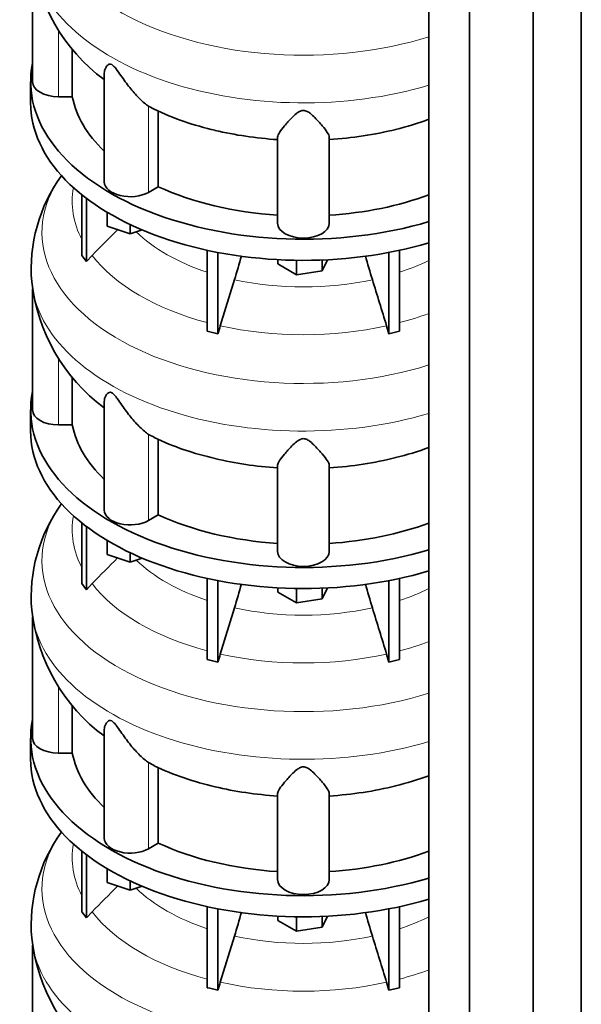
# Model space of a CAD drawing. Header units: millimetres. Extents: x 424 to 1298, y -2735 to 1993.
# Tile 8 of 24: x 1001 to 1294, y -2308 to -1793. Entities that reach past the tile are written whole.
import ezdxf

# ---------------------------------------------------------------- set-up
doc = ezdxf.new("R2010")
doc.units = ezdxf.units.MM
doc.layers.add('MID_344-7', color=7, linetype='Continuous')
doc.layers.add('VSI344_DIFFUSORE', color=7, linetype='Continuous')

# ---------------------------------------------------------------- blocks, each defined once
blk = doc.blocks.new('SE4')
at = {"layer": 'MID_344-7', "color": 7, "linetype": 'Continuous', "lineweight": 35}
for p, q in [((1294.17, -2389.36), (1294.17, -1163.94)), ((1269.11, -2408.56), (1269.11, -1182.91)), ((1214.56, -1187.23), (1214.56, -2412.95)), ((1235.85, -2423.03), (1235.85, -1197.38))]:
    blk.add_line(p, q, dxfattribs=at)
at = {"layer": 'VSI344_DIFFUSORE', "color": 7, "linetype": 'Continuous', "lineweight": 35}
for p, q in [((1007.54, -1762.3), (1007.54, -1825.67)), ((1028.3, -1833.46), (1028.3, -1808.4)), ((1006.54, -1825.67), (1006.54, -1836.69)), ((1045.03, -1821.17), (1045.03, -1877.92)), ((1028.3, -1833.46), (1021.04, -1833.46)), ((1071.06, -1839.92), (1068.08, -1838.44)), ((1073.21, -1880.48), (1073.21, -1840.98)), ((1135.54, -1899.57), (1135.54, -1854.58)), ((1162.54, -1899.57), (1162.54, -1854.58)), ((1073.21, -1880.48), (1068.08, -1883.44)), ((1033.33, -1916.35), (1033.33, -1884.71)), ((1035.63, -1919.55), (1035.63, -1886.5)), ((1046.53, -1901.11), (1046.53, -1893.84)), ((1058.53, -1905.11), (1046.53, -1901.11)), ((1058.53, -1905.11), (1058.53, -1900.24)), ((1064.77, -1903.03), (1058.53, -1905.11)), ((1033.33, -1916.35), (1035.63, -1919.55)), ((1035.63, -1919.55), (1038.63, -1916.37)), ((1098.82, -1956.03), (1098.82, -1913.68)), ((1104.36, -1957.35), (1104.36, -1914.81)), ((1135.66, -1920.83), (1135.66, -1918.6)), ((1161.52, -1918.65), (1158.84, -1924.41)), ((1193.72, -1957.35), (1193.72, -1914.81)), ((1199.27, -1956.03), (1199.27, -1913.68)), ((1145.46, -1926.48), (1135.66, -1920.83)), ((1145.46, -1926.48), (1145.46, -1918.94)), ((1158.84, -1924.41), (1158.84, -1918.77)), ((1158.84, -1924.41), (1145.46, -1926.48)), ((1007.54, -1933.77), (1007.54, -1997.13)), ((1113.03, -1929.05), (1105.6, -1953.17)), ((1192.48, -1953.17), (1193.72, -1957.35)), ((1193.72, -1957.35), (1199.27, -1956.03)), ((1028.3, -2004.93), (1028.3, -1979.86)), ((1045.03, -1992.64), (1045.03, -2049.39)), ((1006.54, -1997.13), (1006.54, -2008.16)), ((1028.3, -2004.93), (1021.04, -2004.93)), ((1071.06, -2011.38), (1068.08, -2009.91)), ((1073.21, -2051.94), (1073.21, -2012.44)), ((1135.54, -2071.03), (1135.54, -2026.04)), ((1162.54, -2071.03), (1162.54, -2026.04)), ((1073.21, -2051.94), (1068.08, -2054.9)), ((1033.33, -2087.81), (1033.33, -2056.18)), ((1035.63, -2091.01), (1035.63, -2057.97)), ((1046.53, -2072.58), (1046.53, -2065.3)), ((1058.53, -2076.58), (1046.53, -2072.58)), ((1058.53, -2076.58), (1058.53, -2071.7)), ((1064.77, -2074.5), (1058.53, -2076.58)), ((1033.33, -2087.81), (1035.63, -2091.01)), ((1035.63, -2091.01), (1038.63, -2087.84)), ((1098.82, -2127.49), (1098.82, -2085.15)), ((1104.36, -2128.82), (1104.36, -2086.28)), ((1193.72, -2128.82), (1193.72, -2086.28)), ((1199.27, -2127.49), (1199.27, -2085.15)), ((1135.66, -2092.29), (1135.66, -2090.06)), ((1145.46, -2097.95), (1135.66, -2092.29)), ((1145.46, -2097.95), (1145.46, -2090.4)), ((1161.52, -2090.11), (1158.84, -2095.88)), ((1158.84, -2095.88), (1158.84, -2090.23)), ((1158.84, -2095.88), (1145.46, -2097.95)), ((1113.03, -2100.52), (1105.6, -2124.63)), ((1007.54, -2105.23), (1007.54, -2168.6)), ((1192.48, -2124.63), (1193.72, -2128.82)), ((1193.72, -2128.82), (1199.27, -2127.49)), ((1028.3, -2176.39), (1028.3, -2151.33)), ((1045.03, -2164.1), (1045.03, -2220.85)), ((1006.54, -2168.6), (1006.54, -2179.62)), ((1028.3, -2176.39), (1021.04, -2176.39)), ((1071.06, -2182.85), (1068.08, -2181.37)), ((1073.21, -2223.4), (1073.21, -2183.91)), ((1135.54, -2242.5), (1135.54, -2197.51)), ((1162.54, -2242.5), (1162.54, -2197.51)), ((1073.21, -2223.4), (1068.08, -2226.36)), ((1033.33, -2259.27), (1033.33, -2227.64)), ((1035.63, -2262.47), (1035.63, -2229.43)), ((1046.53, -2244.04), (1046.53, -2236.77)), ((1058.53, -2248.04), (1046.53, -2244.04)), ((1058.53, -2248.04), (1058.53, -2243.17)), ((1064.77, -2245.96), (1058.53, -2248.04)), ((1098.82, -2298.96), (1098.82, -2256.61)), ((1104.36, -2300.28), (1104.36, -2257.74)), ((1193.72, -2300.28), (1193.72, -2257.74)), ((1199.27, -2298.96), (1199.27, -2256.61)), ((1033.33, -2259.27), (1035.63, -2262.47)), ((1035.63, -2262.47), (1038.63, -2259.3)), ((1135.66, -2263.76), (1135.66, -2261.53)), ((1145.46, -2269.41), (1145.46, -2261.87)), ((1161.52, -2261.58), (1158.84, -2267.34)), ((1158.84, -2267.34), (1158.84, -2261.7)), ((1145.46, -2269.41), (1135.66, -2263.76)), ((1158.84, -2267.34), (1145.46, -2269.41)), ((1113.03, -2271.98), (1105.6, -2296.09)), ((1007.54, -2276.7), (1007.54, -2340.06)), ((1192.48, -2296.09), (1193.72, -2300.28)), ((1193.72, -2300.28), (1199.27, -2298.96))]:
    blk.add_line(p, q, dxfattribs=at)
at = {"layer": 'VSI344_DIFFUSORE', "color": 4, "linetype": 'Continuous', "lineweight": 9}
for p, q in [((1021.04, -1833.46), (1021.04, -1798.54)), ((1068.08, -1883.44), (1068.08, -1838.44)), ((1021.04, -2004.93), (1021.04, -1970.01)), ((1068.08, -2054.9), (1068.08, -2009.91)), ((1021.04, -2176.39), (1021.04, -2141.47)), ((1068.08, -2226.36), (1068.08, -2181.37))]:
    blk.add_line(p, q, dxfattribs=at)
at = {"layer": 'VSI344_DIFFUSORE', "color": 7, "linetype": 'Continuous', "lineweight": 35}
for centre, radius, start, end in [((1100.89, -1748.72), 94.23, 186.0863, 233.5598), ((1135.7, -1703.38), 151.2, 244.6669, 257.4957), ((1158.84, -1692.44), 162.69, 283.6229, 290.0428), ((1089.57, -1923.38), 82.73, 144.1367, 184.7497), ((687.33, -1798.12), 445.37, 342.904, 344.5815), ((1610.75, -1798.12), 445.37, 195.4213, 197.096), ((1100.89, -1920.18), 94.23, 186.0863, 233.5598), ((1307.43, -2015.29), 211.17, 162.8912, 164.0764), ((1068.42, -2095.41), 142.66, 75.4059, 77.6951), ((1135.7, -1874.85), 151.2, 244.6669, 257.4957), ((1158.84, -1863.9), 162.69, 283.6229, 290.0428), ((1089.57, -2094.84), 82.73, 144.1367, 184.7497), ((687.33, -1969.59), 445.37, 342.904, 344.5815), ((1610.75, -1969.59), 445.37, 195.4213, 197.096), ((1100.89, -2091.64), 94.23, 186.0863, 233.5598), ((1068.42, -2266.88), 142.66, 75.4059, 77.6951), ((1307.43, -2186.75), 211.17, 162.8912, 164.0764), ((1135.7, -2046.31), 151.2, 244.6669, 257.4957), ((1158.84, -2035.37), 162.69, 283.6229, 290.0428), ((1089.57, -2266.3), 82.73, 144.1367, 184.7497), ((687.33, -2141.05), 445.37, 342.904, 344.5815), ((1610.75, -2141.05), 445.37, 195.4213, 197.096), ((1100.89, -2263.11), 94.23, 186.0863, 233.5598), ((1068.42, -2438.34), 142.66, 75.4059, 77.6951), ((1307.43, -2358.22), 211.17, 162.8912, 164.0764)]:
    blk.add_arc(centre, radius, start, end, dxfattribs=at)
at = {"layer": 'VSI344_DIFFUSORE', "color": 4, "linetype": 'Continuous', "lineweight": 9}
for centre, major_axis, start_param, end_param in [((1149.04, -1732.95), (136.58, 0), 2.759841, 5.212737), ((1149.04, -1754.63), (-142.13, 0), 0.049778, 2.049895), ((1149.04, -1904.41), (136.58, 0), 2.759841, 5.212737), ((1149.04, -1888.09), (120.79, 0), 3.038624, 3.432735), ((1149.04, -1874.33), (-101.4, 0), 0.532702, 1.052595), ((1149.04, -1888.09), (-120.79, 0), 0.417538, 1.141984), ((1149.04, -1874.33), (101.4, 0), -1.052595, -0.868255), ((1149.04, -1926.09), (-142.13, 0), 0.049778, 2.049895), ((1149.04, -1874.33), (-101.4, 0), 1.207688, 1.933905), ((1149.04, -1888.09), (120.79, 0), -1.141984, -0.997489), ((1149.04, -1888.09), (-120.79, 0), 1.202936, 1.938657), ((1149.04, -2075.88), (136.58, 0), 2.759841, 5.212737), ((1149.04, -2059.56), (120.79, 0), 3.038624, 3.432735), ((1149.04, -2045.79), (-101.4, 0), 0.532702, 1.052595), ((1149.04, -2059.56), (-120.79, 0), 0.417538, 1.141984), ((1149.04, -2045.79), (101.4, 0), -1.052595, -0.868255), ((1149.04, -2097.56), (-142.13, 0), 0.049778, 2.049895), ((1149.04, -2045.79), (-101.4, 0), 1.207688, 1.933905), ((1149.04, -2059.56), (120.79, 0), -1.141984, -0.997489), ((1149.04, -2059.56), (-120.79, 0), 1.202936, 1.938657), ((1149.04, -2247.34), (136.58, 0), 2.759841, 5.212737), ((1149.04, -2231.02), (120.79, 0), 3.038624, 3.432735), ((1149.04, -2217.26), (-101.4, 0), 0.532702, 1.052595), ((1149.04, -2231.02), (-120.79, 0), 0.417538, 1.141984), ((1149.04, -2217.26), (101.4, 0), -1.052595, -0.868255), ((1149.04, -2269.02), (-142.13, 0), 0.049778, 2.049895), ((1149.04, -2217.26), (-101.4, 0), 1.207688, 1.933905), ((1149.04, -2231.02), (120.79, 0), -1.141984, -0.997489), ((1149.04, -2231.02), (-120.79, 0), 1.202936, 1.938657)]:
    blk.add_ellipse(centre, major_axis=major_axis, ratio=0.57735, start_param=start_param, end_param=end_param, dxfattribs=at)
at = {"layer": 'VSI344_DIFFUSORE', "color": 7, "linetype": 'Continuous', "lineweight": 35}
for centre, major_axis, start_param, end_param in [((1149.04, -1825.67), (142.5, 0), 3.023053, 5.190143), ((1021.04, -1825.67), (13.5, 0), 3.141604, 4.712389), ((1149.04, -1825.67), (-121.5, 0), 0.111341, 0.543224), ((1149.04, -1836.69), (142.5, 0), 3.141593, 5.190143), ((1149.04, -1786.17), (-121.5, 0), 1.180593, 1.459455), ((1149.04, -1786.17), (121.5, 0), 4.82373, 5.120026), ((1058.53, -1877.92), (13.5, 0), 3.141581, 5.497787), ((1149.04, -1825.67), (-121.5, 0), 0.896739, 1.459455), ((1149.04, -1825.67), (121.5, 0), 4.82373, 5.281941), ((1149.04, -1899.57), (13.5, 0), 3.141593, 6.283185), ((1149.04, -1997.13), (142.5, 0), 3.023053, 5.190143), ((1021.04, -1997.13), (13.5, 0), 3.141604, 4.712389), ((1149.04, -1997.13), (-121.5, 0), 0.111341, 0.543224), ((1149.04, -2008.16), (142.5, 0), 3.141593, 5.190143), ((1149.04, -1957.64), (-121.5, 0), 1.180593, 1.459455), ((1149.04, -1957.64), (121.5, 0), 4.82373, 5.120026), ((1058.53, -2049.39), (13.5, 0), 3.141604, 5.497787), ((1149.04, -1997.13), (-121.5, 0), 0.896739, 1.459455), ((1149.04, -1997.13), (121.5, 0), 4.82373, 5.281941), ((1149.04, -2071.03), (13.5, 0), 3.141593, 6.283185), ((1149.04, -2168.6), (142.5, 0), 3.023053, 5.190143), ((1021.04, -2168.6), (13.5, 0), 3.141604, 4.712389), ((1149.04, -2179.62), (142.5, 0), 3.141593, 5.190143), ((1149.04, -2168.6), (-121.5, 0), 0.111341, 0.543224), ((1149.04, -2129.1), (-121.5, 0), 1.180593, 1.459455), ((1149.04, -2129.1), (121.5, 0), 4.82373, 5.120026), ((1058.53, -2220.85), (13.5, 0), 3.141581, 5.497787), ((1149.04, -2168.6), (-121.5, 0), 0.896739, 1.459455), ((1149.04, -2168.6), (121.5, 0), 4.82373, 5.281941), ((1149.04, -2242.5), (13.5, 0), 3.141593, 6.283185)]:
    blk.add_ellipse(centre, major_axis=major_axis, ratio=0.57735, start_param=start_param, end_param=end_param, dxfattribs=at)
for points, knots in [([(1068.08, -1838.44), (1066.71, -1837.47), (1065.2, -1836.18), (1062.06, -1833.12), (1060.46, -1831.34), (1057.31, -1827.5), (1055.77, -1825.4), (1053.41, -1822.03), (1052.62, -1820.88), (1051.36, -1819.15), (1050.92, -1818.57), (1049.97, -1817.48), (1049.43, -1816.96), (1048.42, -1816.41), (1047.98, -1816.39), (1047.3, -1816.55), (1047.03, -1816.72), (1046.32, -1817.32), (1045.99, -1817.82), (1045.26, -1819.25), (1045.03, -1820.23), (1045.03, -1821.18)], [0, 0, 0, 0, 0.125, 0.125, 0.25, 0.25, 0.375, 0.375, 0.4375, 0.4375, 0.46875, 0.46875, 0.5, 0.5, 0.53125, 0.53125, 0.5625, 0.5625, 0.625, 0.625, 0.7387976, 0.7387976, 0.7387976, 0.7387976]), ([(1162.54, -1854.58), (1162.54, -1853.93), (1162.14, -1853.1), (1160.83, -1851.1), (1159.92, -1849.93), (1157.75, -1847.35), (1156.5, -1845.92), (1154.27, -1843.66), (1153.47, -1842.88), (1152.07, -1841.79), (1151.56, -1841.43), (1150.38, -1840.85), (1149.68, -1840.63), (1148.23, -1840.66), (1147.55, -1840.91), (1146.4, -1841.52), (1145.91, -1841.87), (1144.52, -1842.97), (1143.74, -1843.74), (1141.54, -1845.97), (1140.29, -1847.4), (1138.14, -1849.97), (1137.25, -1851.11), (1135.95, -1853.09), (1135.54, -1853.93), (1135.54, -1854.58)], [0, 0, 0, 0, 0.125, 0.125, 0.25, 0.25, 0.375, 0.375, 0.4375, 0.4375, 0.46875, 0.46875, 0.5, 0.5, 0.53125, 0.53125, 0.5625, 0.5625, 0.625, 0.625, 0.75, 0.75, 0.875, 0.875, 1, 1, 1, 1]), ([(1068.08, -2009.91), (1066.71, -2008.93), (1065.2, -2007.65), (1062.06, -2004.58), (1060.46, -2002.81), (1057.31, -1998.96), (1055.77, -1996.86), (1053.41, -1993.5), (1052.62, -1992.34), (1051.36, -1990.62), (1050.92, -1990.04), (1049.97, -1988.94), (1049.43, -1988.42), (1048.42, -1987.87), (1047.98, -1987.85), (1047.3, -1988.02), (1047.03, -1988.19), (1046.32, -1988.78), (1045.99, -1989.29), (1045.26, -1990.72), (1045.03, -1991.7), (1045.03, -1992.65)], [0, 0, 0, 0, 0.125, 0.125, 0.25, 0.25, 0.375, 0.375, 0.4375, 0.4375, 0.46875, 0.46875, 0.5, 0.5, 0.53125, 0.53125, 0.5625, 0.5625, 0.625, 0.625, 0.7387976, 0.7387976, 0.7387976, 0.7387976]), ([(1162.54, -2026.04), (1162.54, -2025.39), (1162.14, -2024.57), (1160.83, -2022.56), (1159.92, -2021.39), (1157.75, -2018.81), (1156.5, -2017.39), (1154.27, -2015.12), (1153.47, -2014.34), (1152.07, -2013.25), (1151.56, -2012.9), (1150.38, -2012.31), (1149.68, -2012.09), (1148.23, -2012.13), (1147.55, -2012.38), (1146.4, -2012.98), (1145.91, -2013.33), (1144.52, -2014.43), (1143.74, -2015.2), (1141.54, -2017.43), (1140.29, -2018.87), (1138.14, -2021.43), (1137.25, -2022.58), (1135.95, -2024.56), (1135.54, -2025.4), (1135.54, -2026.04)], [0, 0, 0, 0, 0.125, 0.125, 0.25, 0.25, 0.375, 0.375, 0.4375, 0.4375, 0.46875, 0.46875, 0.5, 0.5, 0.53125, 0.53125, 0.5625, 0.5625, 0.625, 0.625, 0.75, 0.75, 0.875, 0.875, 1, 1, 1, 1]), ([(1068.08, -2181.37), (1066.71, -2180.4), (1065.2, -2179.11), (1062.06, -2176.04), (1060.46, -2174.27), (1057.31, -2170.42), (1055.77, -2168.33), (1053.41, -2164.96), (1052.62, -2163.81), (1051.36, -2162.08), (1050.92, -2161.5), (1049.97, -2160.41), (1049.43, -2159.89), (1048.42, -2159.33), (1047.98, -2159.31), (1047.3, -2159.48), (1047.03, -2159.65), (1046.32, -2160.25), (1045.99, -2160.75), (1045.26, -2162.18), (1045.03, -2163.16), (1045.03, -2164.11)], [0, 0, 0, 0, 0.125, 0.125, 0.25, 0.25, 0.375, 0.375, 0.4375, 0.4375, 0.46875, 0.46875, 0.5, 0.5, 0.53125, 0.53125, 0.5625, 0.5625, 0.625, 0.625, 0.7387976, 0.7387976, 0.7387976, 0.7387976]), ([(1162.54, -2197.51), (1162.54, -2196.86), (1162.14, -2196.03), (1160.83, -2194.03), (1159.92, -2192.86), (1157.75, -2190.28), (1156.5, -2188.85), (1154.27, -2186.59), (1153.47, -2185.81), (1152.07, -2184.72), (1151.56, -2184.36), (1150.38, -2183.78), (1149.68, -2183.56), (1148.23, -2183.59), (1147.55, -2183.84), (1146.4, -2184.44), (1145.91, -2184.8), (1144.52, -2185.9), (1143.74, -2186.66), (1141.54, -2188.9), (1140.29, -2190.33), (1138.14, -2192.9), (1137.25, -2194.04), (1135.95, -2196.02), (1135.54, -2196.86), (1135.54, -2197.51)], [0, 0, 0, 0, 0.125, 0.125, 0.25, 0.25, 0.375, 0.375, 0.4375, 0.4375, 0.46875, 0.46875, 0.5, 0.5, 0.53125, 0.53125, 0.5625, 0.5625, 0.625, 0.625, 0.75, 0.75, 0.875, 0.875, 1, 1, 1, 1])]:
    blk.add_open_spline(points, degree=3, knots=knots, dxfattribs=at)
for points in [[(1038.63, -1916.37), (1043.08, -1911.89), (1047.53, -1907.41), (1051.98, -1902.93)], [(1185.06, -1929.05), (1187.53, -1937.09), (1190.01, -1945.13), (1192.48, -1953.17)], [(1038.63, -2087.84), (1043.08, -2083.35), (1047.53, -2078.87), (1051.98, -2074.39)], [(1185.06, -2100.52), (1187.53, -2108.55), (1190.01, -2116.59), (1192.48, -2124.63)], [(1038.63, -2259.3), (1043.08, -2254.82), (1047.53, -2250.34), (1051.98, -2245.86)], [(1185.06, -2271.98), (1187.53, -2280.02), (1190.01, -2288.06), (1192.48, -2296.09)]]:
    blk.add_open_spline(points, degree=3, dxfattribs=at)

msp = doc.modelspace()

# ---------------------------------------------------------------- block references
msp.add_blockref('SE4', (0, 0))

doc.saveas('drawing.dxf')
